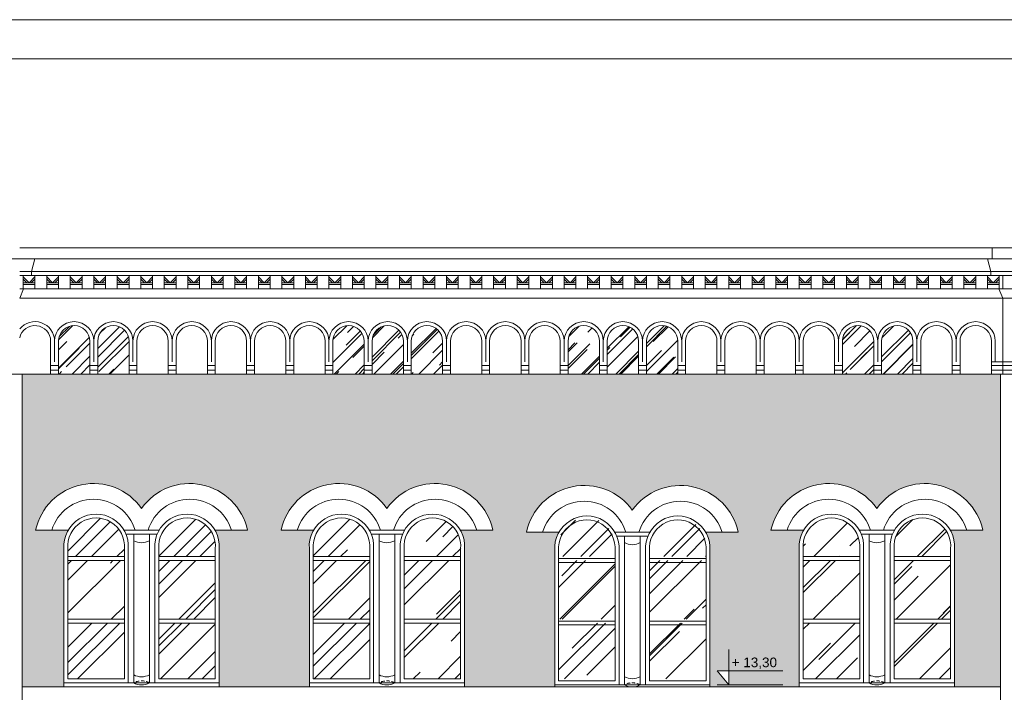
# Model space of a CAD drawing. Header units: millimetres. Extents: x -5254 to 173417, y -28809 to -6400.
# Tile 165 of 256: x 119627 to 120883, y -11400 to -10542. Entities that reach past the tile are written whole.
import ezdxf

# ---------------------------------------------------------------- set-up
doc = ezdxf.new("R2010")
doc.units = ezdxf.units.MM
doc.linetypes.add('HIDDEN', pattern=[9.525, 6.35, -3.175])
for name, color, linetype, lineweight in [('me_cegła', 7, 'Continuous', 5), ('me_cienka', 7, 'Continuous', 15), ('me_cienkie', 7, 'Continuous', 9), ('me_drewno', 7, 'Continuous', 15), ('me_koty', 7, 'Continuous', 13), ('me_szyby', 7, 'Continuous', 13), ('me_tabela', 7, 'Continuous', 20), ('me_ściany', 7, 'Continuous', 20)]:
    doc.layers.add(name, color=color, linetype=linetype, lineweight=lineweight)
doc.styles.add('TABELKA', font='arial.ttf')

# ---------------------------------------------------------------- blocks, each defined once
blk = doc.blocks.new('*U11718')
at = {"layer": 'me_cienkie'}
for points in [[(-7.5, -8.5), (-7.5, 8.5)], [(-7.5, 6.5), (0, -1)], [(-7.5, 3.7), (-2.8, -1)], [(7.5, 6.5), (0, -1)], [(7.5, 3.7), (2.8, -1)], [(7.5, -8.5), (7.5, 8.5)], [(0, -1), (-7.5, -1)], [(0, -3), (-7.5, -3)], [(0, -1), (7.5, -1)], [(0, -3), (7.5, -3)]]:
    blk.add_lwpolyline(points, dxfattribs=at)
blk = doc.blocks.new('*U11719')
at = {"layer": 'me_cienkie', "color": 0, "linetype": 'ByBlock', "lineweight": -2, "transparency": 16777216}
for p in [(0, 0), (30, 0), (60, 0), (90, 0), (120, 0), (150, 0), (180, 0), (210, 0), (240, 0), (270, 0), (300, 0), (330, 0), (360, 0), (390, 0), (420, 0), (450, 0), (480, 0), (510, 0), (540, 0), (570, 0), (600, 0), (630, 0), (660, 0), (690, 0), (720, 0), (750, 0), (780, 0), (810, 0), (840, 0), (870, 0), (900, 0), (930, 0), (960, 0), (990, 0), (1020, 0), (1050, 0), (1080, 0), (1110, 0), (1140, 0), (1170, 0), (1200, 0), (1230, 0)]:
    blk.add_blockref('*U11718', p, dxfattribs=at)
blk = doc.blocks.new('KOTA')
at = {"color": 0}
for p, q in [((0, 0), (0, 50)), ((-16.6, 20), (76.8, 20)), ((-16.6, 20), (0, 0))]:
    blk.add_line(p, q, dxfattribs=at)
at = {"color": 0, "style": 'TABELKA', "flags": 4}
blk.add_attdef('POZIOM', (1.4, 25), '', height=13.7, rotation=360, dxfattribs=at)

msp = doc.modelspace()

# ---------------------------------------------------------------- hatches: boundary and pattern name
at = {"layer": 'me_cegła'}
h = msp.add_hatch(dxfattribs=at)
h.set_pattern_fill('AR-BRSTD', color=256, scale=0.125)
h.set_pattern_definition([(0, (118907.6536, -11393.04), (0, 8.467725), []), (90, (118907.654, -11393.04), (-12.7, 8.467725), [8.46772, -8.46772])])
h.paths.add_polyline_path([(119274.55, -11216.92, -0.1512883), (119279.96, -11193.2), (119238.4, -11193.2, -0.6510077), (119373.55, -11165.43, -0.6510077), (119508.7, -11193.2), (119467.15, -11193.2, -0.1512883), (119472.55, -11216.92), (119472.55, -11388.04), (119472.55, -11393.04), (119612.55, -11393.04), (119612.55, -10994.04), (118907.65, -10994.04), (118907.65, -11393.04), (118954.55, -11393.04), (118954.55, -11388.04), (118954.55, -11216.92, -0.1512883), (118959.96, -11193.2), (118918.4, -11193.2, -0.6510077), (119053.55, -11165.43, -0.6510077), (119188.7, -11193.2), (119147.15, -11193.2, -0.1512883), (119152.55, -11216.92), (119152.55, -11388.04), (119152.55, -11393.04), (119274.55, -11393.04), (119274.55, -11388.04)])
h.paths.add_polyline_path([(119509.35, -11370.04), (119524.26, -11370.04), (119524.26, -11388.04)], flags=16)
h.paths.add_polyline_path([(120309.05, -11219.42, -0.1512883), (120314.46, -11195.7), (120272.9, -11195.7, -0.6510077), (120408.05, -11167.93, -0.6510077), (120543.2, -11195.7), (120501.65, -11195.7, -0.1512883), (120507.05, -11219.42), (120507.05, -11390.54), (120507.05, -11393.04), (120621.05, -11393.04), (120621.05, -11388.04), (120621.05, -11216.92, -0.1512883), (120626.46, -11193.2), (120584.9, -11193.2, -0.6510077), (120720.05, -11165.43, -0.6510077), (120855.2, -11193.2), (120813.65, -11193.2, -0.1512883), (120819.05, -11216.92), (120819.05, -11388.04), (120819.05, -11393.04), (120877.55, -11393.04), (120877.55, -10994.04), (119629.55, -10994.04), (119629.55, -11393.04), (119683.05, -11393.04), (119683.05, -11388.04), (119683.05, -11216.92, -0.1512883), (119688.46, -11193.2), (119646.9, -11193.2, -0.6510077), (119782.05, -11165.43, -0.6510077), (119917.2, -11193.2), (119875.65, -11193.2, -0.1512883), (119881.05, -11216.92), (119881.05, -11388.04), (119881.05, -11393.04), (119996.05, -11393.04), (119996.05, -11388.04), (119996.05, -11216.92, -0.1512883), (120001.46, -11193.2), (119959.9, -11193.2, -0.6510077), (120095.05, -11165.43, -0.6510077), (120230.2, -11193.2), (120188.65, -11193.2, -0.1512883), (120194.05, -11216.92), (120194.05, -11388.04), (120194.05, -11393.04), (120309.05, -11393.04), (120309.05, -11390.54)])
h.paths.add_polyline_path([(120516.16, -11372.54), (120531.07, -11372.54), (120531.07, -11390.54)], flags=16)
h.paths.add_polyline_path([(120531.11, -11374.17), (120596.33, -11374.17), (120596.33, -11351.99), (120531.11, -11351.99)], flags=24)
at = {"layer": 'me_szyby'}
h = msp.add_hatch(dxfattribs=at)
h.set_pattern_fill('AR-RROOF', color=256, angle=45)
h.set_pattern_definition([(45, (102824.302, -23994.794), (21.552615, 57.47364), [381, -50.8, 127, -25.4]), (45, (102839.21, -23961.927), (-41.847994, 5.92697), [76.2, -8.382, 152.4, -19.05]), (45, (102818.016, -23970.548), (81.36112, 105.428207), [203.2, -35.56, 101.6, -25.4])])
h.paths.add_polyline_path([(120726.05, -10994.04), (120766.05, -10994.04), (120766.05, -10952.27, 1), (120726.05, -10952.27)])
h.paths.add_polyline_path([(120716.05, -10952.27, 1), (120676.05, -10952.27), (120676.05, -10994.04), (120716.05, -10994.04)])
h.paths.add_polyline_path([(120426.05, -10994.04), (120466.05, -10994.04), (120466.05, -10952.27, 1), (120426.05, -10952.27)])
h.paths.add_polyline_path([(120376.05, -10994.04), (120416.05, -10994.04), (120416.05, -10952.27, 1), (120376.05, -10952.27)])
h.paths.add_polyline_path([(120326.05, -10994.04), (120366.05, -10994.04), (120366.05, -10952.27, 1), (120326.05, -10952.27)])
h.paths.add_polyline_path([(120126.05, -10994.04), (120166.05, -10994.04), (120166.05, -10952.27, 1), (120126.05, -10952.27)])
h.paths.add_polyline_path([(120076.05, -10994.04), (120116.05, -10994.04), (120116.05, -10952.27, 1), (120076.05, -10952.27)])
h.paths.add_polyline_path([(120026.05, -10994.04), (120066.05, -10994.04), (120066.05, -10952.27, 1), (120026.05, -10952.27)])
h.paths.add_polyline_path([(119726.05, -10994.04), (119766.05, -10994.04), (119766.05, -10952.27, 1), (119726.05, -10952.27)])
h.paths.add_polyline_path([(119716.05, -10952.27, 1), (119676.05, -10952.27), (119676.05, -10994.04), (119716.05, -10994.04)])
h.paths.add_polyline_path([(119386.55, -10994.04), (119426.55, -10994.04), (119426.55, -10952.27, 1), (119386.55, -10952.27)])
h.paths.add_polyline_path([(119336.55, -10994.04), (119376.55, -10994.04), (119376.55, -10952.27, 1), (119336.55, -10952.27)])
h.paths.add_polyline_path([(119326.55, -10952.27, 1), (119286.55, -10952.27), (119286.55, -10994.04), (119326.55, -10994.04)])
h.paths.add_polyline_path([(119082.55, -10994.04), (119122.55, -10994.04), (119122.55, -10952.27, 1), (119082.55, -10952.27)])
h.paths.add_polyline_path([(119072.55, -10952.27, 1), (119032.55, -10952.27), (119032.55, -10994.04), (119072.55, -10994.04)])
h.paths.add_polyline_path([(118982.55, -10994.04), (119022.55, -10994.04), (119022.55, -10952.27, 1), (118982.55, -10952.27)])
h.paths.add_polyline_path([(118818.55, -10952.27, 1), (118778.55, -10952.27), (118778.55, -10994.04), (118818.55, -10994.04)])
h.paths.add_polyline_path([(118728.55, -10994.04), (118768.55, -10994.04), (118768.55, -10952.27, 1), (118728.55, -10952.27)])
h.paths.add_polyline_path([(118718.55, -10952.27, 1), (118678.55, -10952.27), (118678.55, -10994.04), (118718.55, -10994.04)])
h = msp.add_hatch(dxfattribs=at)
h.set_pattern_fill('AR-RROOF', color=256, scale=2.2, angle=45)
h.set_pattern_definition([(45, (107422.806, -22615.82), (47.41575, 126.442), [838.2, -111.76, 279.4, -55.88]), (45, (107455.6, -22543.51), (-92.0656, 13.03933), [167.64, -18.4404, 335.28, -41.91]), (45, (107408.977, -22562.476), (178.994465, 231.942055), [447.04, -78.232, 223.52, -55.88])])
h.paths.add_polyline_path([(119804.05, -11311.71), (119876.05, -11311.71), (119876.05, -11383.04), (119804.05, -11383.04)])
h.paths.add_polyline_path([(119804.05, -11231.92), (119876.05, -11231.92), (119876.05, -11306.71), (119804.05, -11306.71)])
h.paths.add_polyline_path([(119876.05, -11216.92), (119876.05, -11226.92), (119804.05, -11226.92), (119804.05, -11216.92, -1.0903832)])
h.paths.add_polyline_path([(119760.05, -11216.92), (119760.05, -11226.92), (119688.05, -11226.92), (119688.05, -11216.92, -1.0903832)])
h.paths.add_polyline_path([(119688.05, -11231.92), (119760.05, -11231.92), (119760.05, -11306.71), (119688.05, -11306.71)])
h.paths.add_polyline_path([(119688.05, -11311.71), (119760.05, -11311.71), (119760.05, -11383.04), (119688.05, -11383.04)])
h = msp.add_hatch(dxfattribs=at)
h.set_pattern_fill('AR-RROOF', color=256, scale=2.2, angle=45)
h.set_pattern_definition([(45, (107109.806, -22615.82), (47.41575, 126.442), [838.2, -111.76, 279.4, -55.88]), (45, (107142.6, -22543.51), (-92.0656, 13.03933), [167.64, -18.4404, 335.28, -41.91]), (45, (107095.977, -22562.476), (178.994465, 231.942055), [447.04, -78.232, 223.52, -55.88])])
h.paths.add_polyline_path([(120117.05, -11311.71), (120189.05, -11311.71), (120189.05, -11383.04), (120117.05, -11383.04)])
h.paths.add_polyline_path([(120117.05, -11231.92), (120189.05, -11231.92), (120189.05, -11306.71), (120117.05, -11306.71)])
h.paths.add_polyline_path([(120189.05, -11216.92), (120189.05, -11226.92), (120117.05, -11226.92), (120117.05, -11216.92, -1.0903832)])
h.paths.add_polyline_path([(120073.05, -11216.92), (120073.05, -11226.92), (120001.05, -11226.92), (120001.05, -11216.92, -1.0903832)])
h.paths.add_polyline_path([(120001.05, -11231.92), (120073.05, -11231.92), (120073.05, -11306.71), (120001.05, -11306.71)])
h.paths.add_polyline_path([(120001.05, -11311.71), (120073.05, -11311.71), (120073.05, -11383.04), (120001.05, -11383.04)])
h = msp.add_hatch(dxfattribs=at)
h.set_pattern_fill('AR-RROOF', color=256, scale=2.2, angle=45)
h.set_pattern_definition([(45, (106796.806, -22615.82), (47.41575, 126.442), [838.2, -111.76, 279.4, -55.88]), (45, (106829.6, -22543.51), (-92.0656, 13.03933), [167.64, -18.4404, 335.28, -41.91]), (45, (106782.977, -22562.476), (178.994465, 231.942055), [447.04, -78.232, 223.52, -55.88])])
h.paths.add_polyline_path([(120430.05, -11311.71), (120502.05, -11311.71), (120502.05, -11383.04), (120430.05, -11383.04)])
h.paths.add_polyline_path([(120430.05, -11231.92), (120502.05, -11231.92), (120502.05, -11306.71), (120430.05, -11306.71)])
h.paths.add_polyline_path([(120502.05, -11216.92), (120502.05, -11226.92), (120430.05, -11226.92), (120430.05, -11216.92, -1.0903832)])
h.paths.add_polyline_path([(120386.05, -11216.92), (120386.05, -11226.92), (120314.05, -11226.92), (120314.05, -11216.92, -1.0903832)])
h.paths.add_polyline_path([(120314.05, -11231.92), (120386.05, -11231.92), (120386.05, -11306.71), (120314.05, -11306.71)])
h.paths.add_polyline_path([(120314.05, -11311.71), (120386.05, -11311.71), (120386.05, -11383.04), (120314.05, -11383.04)])
h = msp.add_hatch(dxfattribs=at)
h.set_pattern_fill('AR-RROOF', color=256, scale=2.2, angle=45)
h.set_pattern_definition([(45, (106484.806, -22615.82), (47.41575, 126.442), [838.2, -111.76, 279.4, -55.88]), (45, (106517.6, -22543.51), (-92.0656, 13.03933), [167.64, -18.4404, 335.28, -41.91]), (45, (106470.977, -22562.476), (178.994465, 231.942055), [447.04, -78.232, 223.52, -55.88])])
h.paths.add_polyline_path([(120742.05, -11311.71), (120814.05, -11311.71), (120814.05, -11383.04), (120742.05, -11383.04)])
h.paths.add_polyline_path([(120742.05, -11231.92), (120814.05, -11231.92), (120814.05, -11306.71), (120742.05, -11306.71)])
h.paths.add_polyline_path([(120814.05, -11216.92), (120814.05, -11226.92), (120742.05, -11226.92), (120742.05, -11216.92, -1.0903832)])
h.paths.add_polyline_path([(120698.05, -11216.92), (120698.05, -11226.92), (120626.05, -11226.92), (120626.05, -11216.92, -1.0903832)])
h.paths.add_polyline_path([(120626.05, -11231.92), (120698.05, -11231.92), (120698.05, -11306.71), (120626.05, -11306.71)])
h.paths.add_polyline_path([(120626.05, -11311.71), (120698.05, -11311.71), (120698.05, -11383.04), (120626.05, -11383.04)])

# ---------------------------------------------------------------- linework, layer by layer
at = {"layer": 'me_cienka'}
for p, q in [((119629.55, -12264.37), (119629.55, -10994.04)), ((120877.55, -12264.08), (120877.55, -10994.04))]:
    msp.add_line(p, q, dxfattribs=at)
for points in [[(120866.87, -10847.27), (120866.87, -10833.27), (122122.05, -10833.27)], [(122239.05, -10847.27), (120854.87, -10847.27)]]:
    msp.add_lwpolyline(points, dxfattribs=at)
at = {"layer": 'me_cienkie'}
for p, q in [((120865.55, -10863.27), (119641.55, -10863.27)), ((120880.55, -10863.27), (122239.05, -10863.27)), ((119641.55, -10868.27), (120865.55, -10868.27)), ((122239.05, -10868.27), (120880.55, -10868.27)), ((120875.55, -10885.27), (119631.55, -10885.27)), ((120880.55, -10885.27), (122239.05, -10885.27)), ((119626.55, -10897.27), (120880.55, -10897.27)), ((120880.55, -10897.27), (120880.55, -10994.04)), ((122239.05, -10897.27), (120880.55, -10897.27)), ((119676.05, -10983.37), (119666.05, -10983.37)), ((119676.05, -10989.04), (119666.05, -10989.04)), ((119726.05, -10983.37), (119716.05, -10983.37)), ((119726.05, -10989.04), (119716.05, -10989.04)), ((119776.05, -10983.37), (119766.05, -10983.37)), ((119776.05, -10989.04), (119766.05, -10989.04)), ((119826.05, -10983.37), (119816.05, -10983.37)), ((119826.05, -10989.04), (119816.05, -10989.04)), ((119876.05, -10983.37), (119866.05, -10983.37)), ((119876.05, -10989.04), (119866.05, -10989.04)), ((119926.05, -10983.37), (119916.05, -10983.37)), ((119926.05, -10989.04), (119916.05, -10989.04)), ((119976.05, -10983.37), (119966.05, -10983.37)), ((119976.05, -10989.04), (119966.05, -10989.04)), ((120026.05, -10983.37), (120016.05, -10983.37)), ((120026.05, -10989.04), (120016.05, -10989.04)), ((120076.05, -10983.37), (120066.05, -10983.37)), ((120076.05, -10989.04), (120066.05, -10989.04)), ((120126.05, -10983.37), (120116.05, -10983.37)), ((120126.05, -10989.04), (120116.05, -10989.04)), ((120176.05, -10983.37), (120166.05, -10983.37)), ((120176.05, -10989.04), (120166.05, -10989.04)), ((120226.05, -10983.37), (120216.05, -10983.37)), ((120226.05, -10989.04), (120216.05, -10989.04)), ((120276.05, -10983.37), (120266.05, -10983.37)), ((120276.05, -10989.04), (120266.05, -10989.04)), ((120326.05, -10983.37), (120316.05, -10983.37)), ((120326.05, -10989.04), (120316.05, -10989.04)), ((120376.05, -10983.37), (120366.05, -10983.37)), ((120376.05, -10989.04), (120366.05, -10989.04)), ((120426.05, -10983.37), (120416.05, -10983.37)), ((120426.05, -10989.04), (120416.05, -10989.04)), ((120476.05, -10983.37), (120466.05, -10983.37)), ((120476.05, -10989.04), (120466.05, -10989.04)), ((120526.05, -10983.37), (120516.05, -10983.37)), ((120526.05, -10989.04), (120516.05, -10989.04)), ((120576.05, -10983.37), (120566.05, -10983.37)), ((120576.05, -10989.04), (120566.05, -10989.04)), ((120626.05, -10983.37), (120616.05, -10983.37)), ((120626.05, -10989.04), (120616.05, -10989.04)), ((120676.05, -10983.37), (120666.05, -10983.37)), ((120676.05, -10989.04), (120666.05, -10989.04)), ((120726.05, -10983.37), (120716.05, -10983.37)), ((120726.05, -10989.04), (120716.05, -10989.04)), ((120776.05, -10983.37), (120766.05, -10983.37)), ((120776.05, -10989.04), (120766.05, -10989.04)), ((120826.05, -10983.37), (120816.05, -10983.37)), ((120826.05, -10989.04), (120816.05, -10989.04)), ((120880.55, -10978.37), (120866.05, -10978.37)), ((120880.55, -10983.37), (120866.05, -10983.37)), ((120880.55, -10989.04), (120866.05, -10989.04)), ((120897.05, -10978.37), (120880.55, -10978.37)), ((120897.05, -10983.37), (120880.55, -10983.37)), ((120897.05, -10989.04), (120880.55, -10989.04)), ((124752.55, -10994.04), (118907.65, -10994.04)), ((119683.05, -11393.04), (119683.05, -11388.04)), ((119799.05, -11388.04), (119765.05, -11388.04)), ((119881.05, -11393.04), (119881.05, -11388.04)), ((119996.05, -11393.04), (119996.05, -11388.04)), ((120112.05, -11388.04), (120078.05, -11388.04)), ((120194.05, -11393.04), (120194.05, -11388.04)), ((120309.05, -11393.04), (120309.05, -11390.54)), ((120425.05, -11390.54), (120391.05, -11390.54)), ((120507.05, -11393.04), (120507.05, -11390.54)), ((120600.18, -11390.54), (120516.16, -11390.54)), ((120621.05, -11393.04), (120621.05, -11388.04)), ((120737.05, -11388.04), (120703.05, -11388.04)), ((120819.05, -11393.04), (120819.05, -11388.04))]:
    msp.add_line(p, q, dxfattribs=at)
for points in [[(118907.65, -10847.27), (119645.86, -10847.27)], [(119641.55, -10863.27), (119645.86, -10847.27)], [(120880.55, -10847.27), (120861.24, -10847.27)], [(120865.55, -10863.27), (120861.24, -10847.27)], [(119626.55, -10863.27), (119641.55, -10863.27), (119641.55, -10868.27)], [(120880.55, -10863.27), (120865.55, -10863.27), (120865.55, -10868.27)], [(119626.55, -10868.27), (119641.55, -10868.27)], [(120880.55, -10868.27), (120865.55, -10868.27)], [(120880.55, -10885.27), (120880.55, -10868.27)], [(119631.55, -10885.27), (119626.55, -10897.27)], [(119626.55, -10897.27), (119631.55, -10885.27), (119626.55, -10885.27)], [(120875.55, -10885.27), (120880.55, -10897.27)], [(120880.55, -10897.27), (120875.55, -10885.27), (120880.55, -10885.27)], [(119666.05, -10952.27), (119666.05, -10994.04)], [(119671.05, -10952.27), (119671.05, -10978.37)], [(119671.05, -10952.27), (119671.05, -10978.37)], [(119671.05, -10952.27), (119671.05, -10978.37)], [(119671.05, -10952.27), (119671.05, -10978.37)], [(119676.05, -10952.27), (119676.05, -10994.04)], [(119716.05, -10952.27), (119716.05, -10994.04)], [(119721.05, -10952.27), (119721.05, -10978.37)], [(119721.05, -10952.27), (119721.05, -10978.37)], [(119721.05, -10952.27), (119721.05, -10978.37)], [(119721.05, -10952.27), (119721.05, -10978.37)], [(119721.05, -10952.27), (119721.05, -10978.37)], [(119721.05, -10952.27), (119721.05, -10978.37)], [(119721.05, -10952.27), (119721.05, -10978.37)], [(119721.05, -10952.27), (119721.05, -10978.37)], [(119721.05, -10952.27), (119721.05, -10978.37)], [(119726.05, -10952.27), (119726.05, -10994.04)], [(119766.05, -10952.27), (119766.05, -10994.04)], [(119771.05, -10952.27), (119771.05, -10978.37)], [(119771.05, -10952.27), (119771.05, -10978.37)], [(119771.05, -10952.27), (119771.05, -10978.37)], [(119771.05, -10952.27), (119771.05, -10978.37)], [(119771.05, -10952.27), (119771.05, -10978.37)], [(119771.05, -10952.27), (119771.05, -10978.37)], [(119771.05, -10952.27), (119771.05, -10978.37)], [(119771.05, -10952.27), (119771.05, -10978.37)], [(119776.05, -10952.27), (119776.05, -10994.04)], [(119776.05, -10952.27), (119776.05, -10994.04)], [(119816.05, -10952.27), (119816.05, -10994.04)], [(119821.05, -10952.27), (119821.05, -10978.37)], [(119826.05, -10952.27), (119826.05, -10994.04)], [(119826.05, -10952.27), (119826.05, -10994.04)], [(119866.05, -10952.27), (119866.05, -10994.04)], [(119871.05, -10952.27), (119871.05, -10978.37)], [(119876.05, -10952.27), (119876.05, -10994.04)], [(119876.05, -10952.27), (119876.05, -10994.04)], [(119916.05, -10952.27), (119916.05, -10994.04)], [(119921.05, -10952.27), (119921.05, -10978.37)], [(119926.05, -10952.27), (119926.05, -10994.04)], [(119926.05, -10952.27), (119926.05, -10994.04)], [(119966.05, -10952.27), (119966.05, -10994.04)], [(119971.05, -10952.27), (119971.05, -10978.37)], [(119976.05, -10952.27), (119976.05, -10994.04)], [(119976.05, -10952.27), (119976.05, -10994.04)], [(120016.05, -10952.27), (120016.05, -10994.04)], [(120021.05, -10952.27), (120021.05, -10978.37)], [(120021.05, -10952.27), (120021.05, -10978.37)], [(120021.05, -10952.27), (120021.05, -10978.37)], [(120021.05, -10952.27), (120021.05, -10978.37)], [(120026.05, -10952.27), (120026.05, -10994.04)], [(120066.05, -10952.27), (120066.05, -10994.04)], [(120071.05, -10952.27), (120071.05, -10978.37)], [(120071.05, -10952.27), (120071.05, -10978.37)], [(120071.05, -10952.27), (120071.05, -10978.37)], [(120071.05, -10952.27), (120071.05, -10978.37)], [(120071.05, -10952.27), (120071.05, -10978.37)], [(120071.05, -10952.27), (120071.05, -10978.37)], [(120071.05, -10952.27), (120071.05, -10978.37)], [(120071.05, -10952.27), (120071.05, -10978.37)], [(120071.05, -10952.27), (120071.05, -10978.37)], [(120071.05, -10952.27), (120071.05, -10978.37)], [(120071.05, -10952.27), (120071.05, -10978.37)], [(120071.05, -10952.27), (120071.05, -10978.37)], [(120076.05, -10952.27), (120076.05, -10994.04)], [(120076.05, -10952.27), (120076.05, -10994.04)], [(120116.05, -10952.27), (120116.05, -10994.04)], [(120121.05, -10952.27), (120121.05, -10978.37)], [(120121.05, -10952.27), (120121.05, -10978.37)], [(120121.05, -10952.27), (120121.05, -10978.37)], [(120121.05, -10952.27), (120121.05, -10978.37)], [(120121.05, -10952.27), (120121.05, -10978.37)], [(120121.05, -10952.27), (120121.05, -10978.37)], [(120121.05, -10952.27), (120121.05, -10978.37)], [(120121.05, -10952.27), (120121.05, -10978.37)], [(120121.05, -10952.27), (120121.05, -10978.37)], [(120126.05, -10952.27), (120126.05, -10994.04)], [(120166.05, -10952.27), (120166.05, -10994.04)], [(120171.05, -10952.27), (120171.05, -10978.37)], [(120171.05, -10952.27), (120171.05, -10978.37)], [(120171.05, -10952.27), (120171.05, -10978.37)], [(120171.05, -10952.27), (120171.05, -10978.37)], [(120171.05, -10952.27), (120171.05, -10978.37)], [(120171.05, -10952.27), (120171.05, -10978.37)], [(120171.05, -10952.27), (120171.05, -10978.37)], [(120171.05, -10952.27), (120171.05, -10978.37)], [(120176.05, -10952.27), (120176.05, -10994.04)], [(120216.05, -10952.27), (120216.05, -10994.04)], [(120221.05, -10952.27), (120221.05, -10978.37)], [(120221.05, -10952.27), (120221.05, -10978.37)], [(120226.05, -10952.27), (120226.05, -10994.04)], [(120226.05, -10952.27), (120226.05, -10994.04)], [(120266.05, -10952.27), (120266.05, -10994.04)], [(120271.05, -10952.27), (120271.05, -10978.37)], [(120271.05, -10952.27), (120271.05, -10978.37)], [(120276.05, -10952.27), (120276.05, -10994.04)], [(120276.05, -10952.27), (120276.05, -10994.04)], [(120316.05, -10952.27), (120316.05, -10994.04)], [(120321.05, -10952.27), (120321.05, -10978.37)], [(120321.05, -10952.27), (120321.05, -10978.37)], [(120321.05, -10952.27), (120321.05, -10978.37)], [(120321.05, -10952.27), (120321.05, -10978.37)], [(120321.05, -10952.27), (120321.05, -10978.37)], [(120326.05, -10952.27), (120326.05, -10994.04)], [(120326.05, -10952.27), (120326.05, -10994.04)], [(120366.05, -10952.27), (120366.05, -10994.04)], [(120371.05, -10952.27), (120371.05, -10978.37)], [(120371.05, -10952.27), (120371.05, -10978.37)], [(120371.05, -10952.27), (120371.05, -10978.37)], [(120371.05, -10952.27), (120371.05, -10978.37)], [(120371.05, -10952.27), (120371.05, -10978.37)], [(120371.05, -10952.27), (120371.05, -10978.37)], [(120371.05, -10952.27), (120371.05, -10978.37)], [(120371.05, -10952.27), (120371.05, -10978.37)], [(120371.05, -10952.27), (120371.05, -10978.37)], [(120371.05, -10952.27), (120371.05, -10978.37)], [(120371.05, -10952.27), (120371.05, -10978.37)], [(120371.05, -10952.27), (120371.05, -10978.37)], [(120376.05, -10952.27), (120376.05, -10994.04)], [(120376.05, -10952.27), (120376.05, -10994.04)], [(120416.05, -10952.27), (120416.05, -10994.04)], [(120421.05, -10952.27), (120421.05, -10978.37)], [(120421.05, -10952.27), (120421.05, -10978.37)], [(120421.05, -10952.27), (120421.05, -10978.37)], [(120421.05, -10952.27), (120421.05, -10978.37)], [(120421.05, -10952.27), (120421.05, -10978.37)], [(120421.05, -10952.27), (120421.05, -10978.37)], [(120421.05, -10952.27), (120421.05, -10978.37)], [(120421.05, -10952.27), (120421.05, -10978.37)], [(120421.05, -10952.27), (120421.05, -10978.37)], [(120426.05, -10952.27), (120426.05, -10994.04)], [(120466.05, -10952.27), (120466.05, -10994.04)], [(120471.05, -10952.27), (120471.05, -10978.37)], [(120471.05, -10952.27), (120471.05, -10978.37)], [(120471.05, -10952.27), (120471.05, -10978.37)], [(120471.05, -10952.27), (120471.05, -10978.37)], [(120471.05, -10952.27), (120471.05, -10978.37)], [(120471.05, -10952.27), (120471.05, -10978.37)], [(120471.05, -10952.27), (120471.05, -10978.37)], [(120471.05, -10952.27), (120471.05, -10978.37)], [(120476.05, -10952.27), (120476.05, -10994.04)], [(120516.05, -10952.27), (120516.05, -10994.04)], [(120521.05, -10952.27), (120521.05, -10978.37)], [(120526.05, -10952.27), (120526.05, -10994.04)], [(120566.05, -10952.27), (120566.05, -10994.04)], [(120571.05, -10952.27), (120571.05, -10978.37)], [(120576.05, -10952.27), (120576.05, -10994.04)], [(120616.05, -10952.27), (120616.05, -10994.04)], [(120621.05, -10952.27), (120621.05, -10978.37)], [(120626.05, -10952.27), (120626.05, -10994.04)], [(120666.05, -10952.27), (120666.05, -10994.04)], [(120671.05, -10952.27), (120671.05, -10978.37)], [(120671.05, -10952.27), (120671.05, -10978.37)], [(120671.05, -10952.27), (120671.05, -10978.37)], [(120676.05, -10952.27), (120676.05, -10994.04)], [(120716.05, -10952.27), (120716.05, -10994.04)], [(120721.05, -10952.27), (120721.05, -10978.37)], [(120721.05, -10952.27), (120721.05, -10978.37)], [(120721.05, -10952.27), (120721.05, -10978.37)], [(120721.05, -10952.27), (120721.05, -10978.37)], [(120721.05, -10952.27), (120721.05, -10978.37)], [(120721.05, -10952.27), (120721.05, -10978.37)], [(120721.05, -10952.27), (120721.05, -10978.37)], [(120721.05, -10952.27), (120721.05, -10978.37)], [(120721.05, -10952.27), (120721.05, -10978.37)], [(120726.05, -10952.27), (120726.05, -10994.04)], [(120766.05, -10952.27), (120766.05, -10994.04)], [(120771.05, -10952.27), (120771.05, -10978.37)], [(120771.05, -10952.27), (120771.05, -10978.37)], [(120771.05, -10952.27), (120771.05, -10978.37)], [(120771.05, -10952.27), (120771.05, -10978.37)], [(120771.05, -10952.27), (120771.05, -10978.37)], [(120771.05, -10952.27), (120771.05, -10978.37)], [(120771.05, -10952.27), (120771.05, -10978.37)], [(120771.05, -10952.27), (120771.05, -10978.37)], [(120771.05, -10952.27), (120771.05, -10978.37)], [(120776.05, -10952.27), (120776.05, -10994.04)], [(120776.05, -10952.27), (120776.05, -10994.04)], [(120816.05, -10952.27), (120816.05, -10994.04)], [(120821.05, -10952.27), (120821.05, -10978.37)], [(120821.05, -10952.27), (120821.05, -10978.37)], [(120821.05, -10952.27), (120821.05, -10978.37)], [(120821.05, -10952.27), (120821.05, -10978.37)], [(120826.05, -10952.27), (120826.05, -10994.04)], [(120826.05, -10952.27), (120826.05, -10994.04)], [(120866.05, -10952.27), (120866.05, -10994.04)], [(120871.05, -10952.27), (120871.05, -10978.37)], [(120871.05, -10952.27), (120871.05, -10978.37)], [(119688.46, -11193.2), (119646.9, -11193.2)], [(119804.46, -11193.2), (119759.65, -11193.2)], [(119802, -11198.2), (119762.1, -11198.2)], [(119772.05, -11388.04), (119772.05, -11198.2)], [(119792.05, -11388.04), (119792.05, -11198.2)], [(119875.65, -11193.2), (119917.2, -11193.2)], [(120001.46, -11193.2), (119959.9, -11193.2)], [(120117.46, -11193.2), (120072.65, -11193.2)], [(120115, -11198.2), (120075.1, -11198.2)], [(120085.05, -11388.04), (120085.05, -11198.2)], [(120105.05, -11388.04), (120105.05, -11198.2)], [(120188.65, -11193.2), (120230.2, -11193.2)], [(120314.46, -11195.7), (120272.9, -11195.7)], [(120430.46, -11195.7), (120385.65, -11195.7)], [(120428, -11200.7), (120388.1, -11200.7)], [(120398.05, -11390.54), (120398.05, -11200.7)], [(120418.05, -11390.54), (120418.05, -11200.7)], [(120501.65, -11195.7), (120543.2, -11195.7)], [(120626.46, -11193.2), (120584.9, -11193.2)], [(120742.46, -11193.2), (120697.65, -11193.2)], [(120740, -11198.2), (120700.1, -11198.2)], [(120710.05, -11388.04), (120710.05, -11198.2)], [(120730.05, -11388.04), (120730.05, -11198.2)], [(120813.65, -11193.2), (120855.2, -11193.2)]]:
    msp.add_lwpolyline(points, dxfattribs=at)
for centre, radius, start, end in [((119646.05, -10952.27), 25, 0, 141.26058), ((119646.05, -10952.27), 20, 0, 167.16143), ((119696.05, -10952.27), 25, 0, 180), ((119696.05, -10952.27), 20, 0, 180), ((119746.05, -10952.27), 25, 0, 180), ((119746.05, -10952.27), 20, 0, 180), ((119796.05, -10952.27), 25, 0, 180), ((119796.05, -10952.27), 20, 0, 180), ((119846.05, -10952.27), 25, 0, 180), ((119846.05, -10952.27), 20, 0, 180), ((119896.05, -10952.27), 25, 0, 180), ((119896.05, -10952.27), 20, 0, 180), ((119946.05, -10952.27), 25, 0, 180), ((119946.05, -10952.27), 20, 0, 180), ((119996.05, -10952.27), 25, 0, 180), ((119996.05, -10952.27), 20, 0, 180), ((120046.05, -10952.27), 25, 0, 180), ((120046.05, -10952.27), 20, 0, 180), ((120096.05, -10952.27), 25, 0, 180), ((120096.05, -10952.27), 20, 0, 180), ((120146.05, -10952.27), 25, 0, 180), ((120146.05, -10952.27), 20, 0, 180), ((120196.05, -10952.27), 25, 0, 180), ((120196.05, -10952.27), 20, 0, 180), ((120246.05, -10952.27), 25, 0, 180), ((120246.05, -10952.27), 20, 0, 180), ((120296.05, -10952.27), 25, 0, 180), ((120296.05, -10952.27), 20, 0, 180), ((120346.05, -10952.27), 25, 0, 180), ((120346.05, -10952.27), 20, 0, 180), ((120396.05, -10952.27), 25, 0, 180), ((120396.05, -10952.27), 20, 0, 180), ((120446.05, -10952.27), 25, 0, 180), ((120446.05, -10952.27), 20, 0, 180), ((120496.05, -10952.27), 25, 0, 180), ((120496.05, -10952.27), 20, 0, 180), ((120546.05, -10952.27), 25, 0, 180), ((120546.05, -10952.27), 20, 0, 180), ((120596.05, -10952.27), 25, 0, 180), ((120596.05, -10952.27), 20, 0, 180), ((120646.05, -10952.27), 25, 0, 180), ((120646.05, -10952.27), 20, 0, 180), ((120696.05, -10952.27), 25, 0, 180), ((120696.05, -10952.27), 20, 0, 180), ((120746.05, -10952.27), 25, 0, 180), ((120746.05, -10952.27), 20, 0, 180), ((120796.05, -10952.27), 25, 0, 180), ((120796.05, -10952.27), 20, 0, 180), ((120846.05, -10952.27), 25, 0, 180), ((120846.05, -10952.27), 20, 0, 180), ((119720.62, -11209.22), 75.44, 35.48267, 167.74043), ((119843.48, -11209.22), 75.44, 12.25957, 144.51733), ((120033.62, -11209.22), 75.44, 35.48267, 167.74043), ((120156.48, -11209.22), 75.44, 12.25957, 144.51733), ((120346.62, -11211.72), 75.44, 35.48267, 167.74043), ((120469.48, -11211.72), 75.44, 12.25957, 144.51733), ((120658.62, -11209.22), 75.44, 35.48267, 167.74043), ((120781.48, -11209.22), 75.44, 12.25957, 144.51733), ((119720.62, -11209.22), 55.44, 16.79471, 163.20529), ((119843.48, -11209.22), 55.44, 16.79471, 163.20529), ((120033.62, -11209.22), 55.44, 16.79471, 163.20529), ((120156.48, -11209.22), 55.44, 16.79471, 163.20529), ((120346.62, -11211.72), 55.44, 16.79471, 163.20529), ((120469.48, -11211.72), 55.44, 16.79471, 163.20529), ((120658.62, -11209.22), 55.44, 16.79471, 163.20529), ((120781.48, -11209.22), 55.44, 16.79471, 163.20529), ((119843.48, -11209.22), 75.44, 162.84299, 163.20529), ((120156.48, -11209.22), 75.44, 162.84299, 163.20529), ((120469.48, -11211.72), 75.44, 162.84299, 163.20529), ((120781.48, -11209.22), 75.44, 162.84299, 163.20529), ((119782.05, -11188.48), 20.77, 241.21372, 298.78628), ((120095.05, -11188.48), 20.77, 241.21372, 298.78628), ((120408.05, -11190.98), 20.77, 241.21372, 298.78628), ((120720.05, -11188.48), 20.77, 241.21372, 298.78628), ((119782.05, -11359.56), 20.77, 241.21372, 298.78628), ((120095.05, -11359.56), 20.77, 241.21372, 298.78628), ((120720.05, -11359.56), 20.77, 241.21372, 298.78628), ((119782.05, -11369.84), 20.77, 241.21372, 298.78628), ((120095.05, -11369.84), 20.77, 241.21372, 298.78628), ((120408.05, -11362.06), 20.77, 241.21372, 298.78628), ((120408.05, -11372.34), 20.77, 241.21372, 298.78628), ((120720.05, -11369.84), 20.77, 241.21372, 298.78628)]:
    msp.add_arc(centre, radius, start, end, dxfattribs=at)
at = {"layer": 'me_cienkie', "linetype": 'HIDDEN', "ltscale": 0.7}
for centre in [(119782.05, -11406.24), (120095.05, -11406.24), (120408.05, -11408.74), (120720.05, -11406.24)]:
    msp.add_arc(centre, 20.77, 61.21372, 118.78628, dxfattribs=at)
at = {"layer": 'me_drewno'}
for points in [[(119683.05, -11388.04), (119683.05, -11216.92)], [(119688.05, -11383.04), (119688.05, -11216.92)], [(119760.05, -11226.92), (119688.05, -11226.92)], [(119760.05, -11383.04), (119760.05, -11216.92)], [(119765.05, -11388.04), (119765.05, -11216.92)], [(119799.05, -11388.04), (119799.05, -11216.92)], [(119804.05, -11383.04), (119804.05, -11216.92)], [(119876.05, -11226.92), (119804.05, -11226.92)], [(119876.05, -11383.04), (119876.05, -11216.92)], [(119881.05, -11388.04), (119881.05, -11216.92)], [(119996.05, -11388.04), (119996.05, -11216.92)], [(120001.05, -11383.04), (120001.05, -11216.92)], [(120073.05, -11226.92), (120001.05, -11226.92)], [(120073.05, -11383.04), (120073.05, -11216.92)], [(120078.05, -11388.04), (120078.05, -11216.92)], [(120112.05, -11388.04), (120112.05, -11216.92)], [(120117.05, -11383.04), (120117.05, -11216.92)], [(120189.05, -11226.92), (120117.05, -11226.92)], [(120189.05, -11383.04), (120189.05, -11216.92)], [(120194.05, -11388.04), (120194.05, -11216.92)], [(120309.05, -11390.54), (120309.05, -11219.42)], [(120314.05, -11385.54), (120314.05, -11219.42)], [(120386.05, -11385.54), (120386.05, -11219.42)], [(120391.05, -11390.54), (120391.05, -11219.42)], [(120425.05, -11390.54), (120425.05, -11219.42)], [(120430.05, -11385.54), (120430.05, -11219.42)], [(120502.05, -11385.54), (120502.05, -11219.42)], [(120507.05, -11390.54), (120507.05, -11219.42)], [(120621.05, -11388.04), (120621.05, -11216.92)], [(120626.05, -11383.04), (120626.05, -11216.92)], [(120698.05, -11226.92), (120626.05, -11226.92)], [(120698.05, -11383.04), (120698.05, -11216.92)], [(120703.05, -11388.04), (120703.05, -11216.92)], [(120737.05, -11388.04), (120737.05, -11216.92)], [(120742.05, -11383.04), (120742.05, -11216.92)], [(120814.05, -11226.92), (120742.05, -11226.92)], [(120814.05, -11383.04), (120814.05, -11216.92)], [(120819.05, -11388.04), (120819.05, -11216.92)], [(119760.05, -11231.92), (119688.05, -11231.92)], [(119876.05, -11231.92), (119804.05, -11231.92)], [(120073.05, -11231.92), (120001.05, -11231.92)], [(120189.05, -11231.92), (120117.05, -11231.92)], [(120386.05, -11229.42), (120314.05, -11229.42)], [(120386.05, -11234.42), (120314.05, -11234.42)], [(120502.05, -11229.42), (120430.05, -11229.42)], [(120502.05, -11234.42), (120430.05, -11234.42)], [(120698.05, -11231.92), (120626.05, -11231.92)], [(120814.05, -11231.92), (120742.05, -11231.92)], [(119760.05, -11306.71), (119688.05, -11306.71)], [(119760.05, -11311.71), (119688.05, -11311.71)], [(119876.05, -11306.71), (119804.05, -11306.71)], [(119876.05, -11311.71), (119804.05, -11311.71)], [(120073.05, -11306.71), (120001.05, -11306.71)], [(120073.05, -11311.71), (120001.05, -11311.71)], [(120189.05, -11306.71), (120117.05, -11306.71)], [(120189.05, -11311.71), (120117.05, -11311.71)], [(120386.05, -11309.21), (120314.05, -11309.21)], [(120386.05, -11314.21), (120314.05, -11314.21)], [(120502.05, -11309.21), (120430.05, -11309.21)], [(120502.05, -11314.21), (120430.05, -11314.21)], [(120698.05, -11306.71), (120626.05, -11306.71)], [(120698.05, -11311.71), (120626.05, -11311.71)], [(120814.05, -11306.71), (120742.05, -11306.71)], [(120814.05, -11311.71), (120742.05, -11311.71)], [(119765.05, -11388.04), (119683.05, -11388.04)], [(119760.05, -11383.04), (119688.05, -11383.04)], [(119881.05, -11388.04), (119799.05, -11388.04)], [(119876.05, -11383.04), (119804.05, -11383.04)], [(120078.05, -11388.04), (119996.05, -11388.04)], [(120073.05, -11383.04), (120001.05, -11383.04)], [(120194.05, -11388.04), (120112.05, -11388.04)], [(120189.05, -11383.04), (120117.05, -11383.04)], [(120391.05, -11390.54), (120309.05, -11390.54)], [(120386.05, -11385.54), (120314.05, -11385.54)], [(120507.05, -11390.54), (120425.05, -11390.54)], [(120502.05, -11385.54), (120430.05, -11385.54)], [(120703.05, -11388.04), (120621.05, -11388.04)], [(120698.05, -11383.04), (120626.05, -11383.04)], [(120819.05, -11388.04), (120737.05, -11388.04)], [(120814.05, -11383.04), (120742.05, -11383.04)]]:
    msp.add_lwpolyline(points, dxfattribs=at)
for centre, radius, start, end in [((119724.05, -11213.79), 41.12, 355.62868, 184.37132), ((119724.05, -11213.8), 36.13, 355.04842, 184.95158), ((119840.05, -11213.79), 41.12, 355.62868, 184.37132), ((119840.05, -11213.8), 36.13, 355.04842, 184.95158), ((120037.05, -11213.79), 41.12, 355.62868, 184.37132), ((120037.05, -11213.8), 36.13, 355.04842, 184.95158), ((120153.05, -11213.79), 41.12, 355.62868, 184.37132), ((120153.05, -11213.8), 36.13, 355.04842, 184.95158), ((120350.05, -11216.29), 41.12, 355.62868, 184.37132), ((120466.05, -11216.29), 41.12, 355.62868, 184.37132), ((120662.05, -11213.79), 41.12, 355.62868, 184.37132), ((120662.05, -11213.8), 36.13, 355.04842, 184.95158), ((120778.05, -11213.79), 41.12, 355.62868, 184.37132), ((120778.05, -11213.8), 36.13, 355.04842, 184.95158), ((120350.05, -11216.3), 36.13, 355.04842, 184.95158), ((120466.05, -11216.3), 36.13, 355.04842, 184.95158)]:
    msp.add_arc(centre, radius, start, end, dxfattribs=at)
at = {"layer": 'me_szyby'}
for p, q in [((120866.87, -10833.27), (119626.55, -10833.27)), ((119626.55, -10847.27), (120854.87, -10847.27))]:
    msp.add_line(p, q, dxfattribs=at)
at = {"layer": 'me_tabela'}
for points in [[(117986.47, -13512.08), (124986.47, -13512.08), (124986.47, -10542.08), (117986.47, -10542.08)], [(118036.47, -13462.08), (124936.47, -13462.08), (124936.47, -10592.08), (118036.47, -10592.08)]]:
    msp.add_lwpolyline(points, close=True, dxfattribs=at)
at = {"layer": 'me_ściany'}
msp.add_line((119629.55, -11393.04), (120877.55, -11393.04), dxfattribs=at)

# ---------------------------------------------------------------- block references
at = {"layer": 'me_cienkie', "xscale": -1}
msp.add_blockref('*U11719', (120868.55, -10876.77), dxfattribs=at)
at = {"layer": 'me_koty'}
ref = msp.add_blockref('KOTA', (120531.07, -11390.54), dxfattribs=dict(at, xscale=0.8999999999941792, yscale=0.8999999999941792, zscale=0.6))
ref.add_attrib('POZIOM', '+ 13,30', (120534.81, -11368.04), dxfattribs={"layer": '0', "height": 12.303, "style": 'TABELKA', "flags": 4})

doc.saveas('drawing.dxf')
